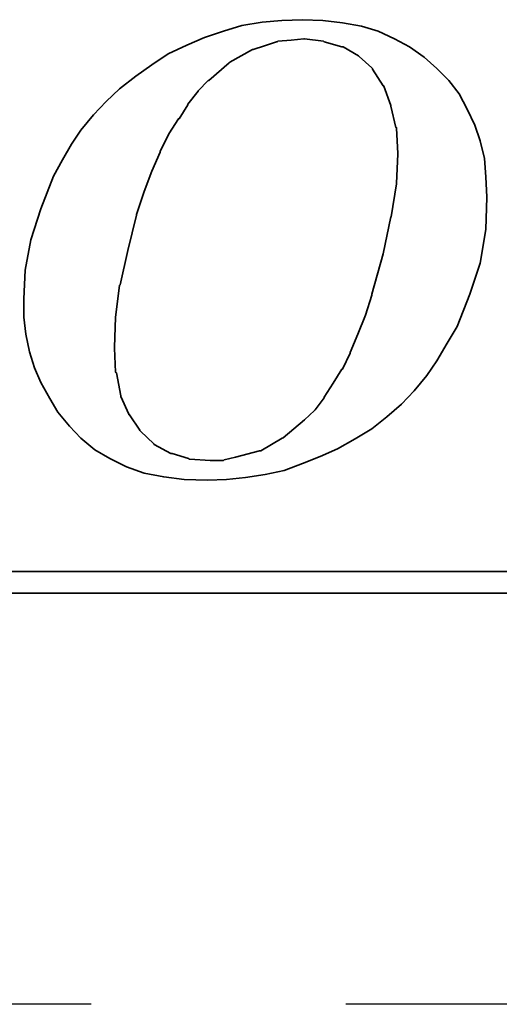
# Model space of a CAD drawing. Extents: x 641 to 800, y 63 to 159.
# Tile 40 of 47: x 782.5 to 784.86, y 103.05 to 107.87. Entities that reach past the tile are written whole.
import ezdxf

# ---------------------------------------------------------------- set-up
doc = ezdxf.new("R2010")
doc.units = 0
doc.header["$MEASUREMENT"] = 0
doc.linetypes.add('CENTER', pattern=[2, 1.25, -0.25, 0.25, -0.25])
for name, color, linetype in [('CEN', 1, 'CENTER'), ('DIM', 4, 'CONTINUOUS'), ('layer 1', 7, 'CONTINUOUS')]:
    doc.layers.add(name, color=color, linetype=linetype)

# ---------------------------------------------------------------- blocks, each defined once
blk = doc.blocks.new('TBI MOTION logo(完整正式版)')
at = {"layer": 'layer 1', "color": 22, "lineweight": 35}
for points, knots in [([(35.79625, -6.98375), (35.79625, -6.98375), (36.23125, -7.43875), (36.23125, -7.43875), (36.23125, -7.43875), (36.23125, -7.43875), (36.75625, -7.87125), (36.75625, -7.87125), (36.75625, -7.87125), (36.75625, -7.87125), (37.33125, -8.20375), (37.33125, -8.20375), (37.33125, -8.20375), (37.33125, -8.20375), (37.95625, -8.51875), (37.95625, -8.51875), (37.95625, -8.51875), (37.95625, -8.51875), (38.62625, -8.75875), (38.62625, -8.75875), (38.62625, -8.75875), (38.62625, -8.75875), (39.37125, -8.90375), (39.37125, -8.90375), (39.37125, -8.90375), (39.37125, -8.90375), (40.14125, -8.99875), (40.14125, -8.99875), (40.14125, -8.99875), (40.14125, -8.99875), (41.02625, -9.02375), (41.02625, -9.02375), (41.02625, -9.02375), (41.02625, -9.02375), (41.74625, -8.99875), (41.74625, -8.99875), (41.74625, -8.99875), (41.74625, -8.99875), (42.46625, -8.92375), (42.46625, -8.92375), (42.46625, -8.92375), (42.46625, -8.92375), (43.21125, -8.80625), (43.21125, -8.80625), (43.21125, -8.80625), (43.21125, -8.80625), (43.93125, -8.66375), (43.93125, -8.66375), (43.93125, -8.66375), (43.93125, -8.66375), (44.62625, -8.39875), (44.62625, -8.39875), (44.62625, -8.39875), (44.62625, -8.39875), (45.29625, -8.13375), (45.29625, -8.13375), (45.29625, -8.13375), (45.29625, -8.13375), (45.94625, -7.84375), (45.94625, -7.84375), (45.94625, -7.84375), (45.94625, -7.84375), (46.61625, -7.46375), (46.61625, -7.46375), (46.61625, -7.46375), (46.61625, -7.46375), (47.24125, -7.07875), (47.24125, -7.07875), (47.24125, -7.07875), (47.24125, -7.07875), (47.81625, -6.62375), (47.81625, -6.62375), (47.81625, -6.62375), (47.81625, -6.62375), (48.36875, -6.14375), (48.36875, -6.14375), (48.36875, -6.14375), (48.36875, -6.14375), (48.84625, -5.64125), (48.84625, -5.64125), (48.84625, -5.64125), (48.84625, -5.64125), (49.32625, -5.06375), (49.32625, -5.06375), (49.32625, -5.06375), (49.32625, -5.06375), (49.71125, -4.51374), (49.71125, -4.51374), (49.71125, -4.51374), (49.71125, -4.51374), (50.09625, -3.83874), (50.09625, -3.83874), (50.09625, -3.83874), (50.09625, -3.83874), (50.48125, -3.21374), (50.48125, -3.21374), (50.48125, -3.21374), (50.48125, -3.21374), (50.96125, -1.99125), (50.96125, -1.99125), (50.96125, -1.99125), (50.96125, -1.99125), (51.34375, -0.81875), (51.34375, -0.81875), (51.34375, -0.81875), (51.34375, -0.81875), (51.56125, 0.45624), (51.56125, 0.45624), (51.56125, 0.45624), (51.56125, 0.45624), (51.60625, 1.67624), (51.60625, 1.67624), (51.60625, 1.67624), (51.60625, 1.67624), (51.56125, 2.44625), (51.56125, 2.44625), (51.56125, 2.44625), (51.56125, 2.44625), (51.51125, 3.14125), (51.51125, 3.14125), (51.51125, 3.14125), (51.51125, 3.14125), (51.34375, 3.81125), (51.34375, 3.81125), (51.34375, 3.81125), (51.34375, 3.81125), (51.15125, 4.41125), (51.15125, 4.41125), (51.15125, 4.41125), (51.15125, 4.41125), (50.86125, 5.01125), (50.86125, 5.01125), (50.86125, 5.01125), (50.86125, 5.01125), (50.55125, 5.58875), (50.55125, 5.58875), (50.55125, 5.58875), (50.55125, 5.58875), (50.16625, 6.09125), (50.16625, 6.09125), (50.16625, 6.09125), (50.16625, 6.09125), (49.71125, 6.54875), (49.71125, 6.54875), (49.71125, 6.54875), (49.71125, 6.54875), (49.23125, 6.98125), (49.23125, 6.98125), (49.23125, 6.98125), (49.23125, 6.98125), (48.67875, 7.36625), (48.67875, 7.36625), (48.67875, 7.36625), (48.67875, 7.36625), (48.10375, 7.67625), (48.10375, 7.67625), (48.10375, 7.67625), (48.10375, 7.67625), (47.48125, 7.96375), (47.48125, 7.96375), (47.48125, 7.96375), (47.48125, 7.96375), (46.85625, 8.15625), (46.85625, 8.15625), (46.85625, 8.15625), (46.85625, 8.15625), (46.13625, 8.27624), (46.13625, 8.27624), (46.13625, 8.27624), (46.13625, 8.27624), (45.39125, 8.37125), (45.39125, 8.37125), (45.39125, 8.37125), (45.39125, 8.37125), (44.62625, 8.39624), (44.62625, 8.39624), (44.62625, 8.39624), (44.62625, 8.39624), (43.83625, 8.37125), (43.83625, 8.37125), (43.83625, 8.37125), (43.83625, 8.37125), (43.09125, 8.30125), (43.09125, 8.30125), (43.09125, 8.30125), (43.09125, 8.30125), (42.32125, 8.18125), (42.32125, 8.18125), (42.32125, 8.18125), (42.32125, 8.18125), (41.62875, 7.96375), (41.62875, 7.96375), (41.62875, 7.96375), (41.62875, 7.96375), (40.90625, 7.72625), (40.90625, 7.72625), (40.90625, 7.72625), (40.90625, 7.72625), (40.23624, 7.43625), (40.23624, 7.43625), (40.23624, 7.43625), (40.23624, 7.43625), (39.54124, 7.10125), (39.54124, 7.10125), (39.54124, 7.10125), (39.54124, 7.10125), (38.91625, 6.69125), (38.91625, 6.69125), (38.91625, 6.69125), (38.91625, 6.69125), (38.31625, 6.26125), (38.31625, 6.26125), (38.31625, 6.26125), (38.31625, 6.26125), (37.69125, 5.78125), (37.69125, 5.78125), (37.69125, 5.78125), (37.69125, 5.78125), (37.18625, 5.30125), (37.18625, 5.30125), (37.18625, 5.30125), (37.18625, 5.30125), (36.70625, 4.79624), (36.70625, 4.79624), (36.70625, 4.79624), (36.70625, 4.79624), (36.23125, 4.22125), (36.23125, 4.22125), (36.23125, 4.22125), (36.23125, 4.22125), (35.87124, 3.69375), (35.87124, 3.69375), (35.87124, 3.69375), (35.87124, 3.69375), (35.53125, 3.09125), (35.53125, 3.09125), (35.53125, 3.09125), (35.53125, 3.09125), (35.19875, 2.47125), (35.19875, 2.47125), (35.19875, 2.47125), (35.19875, 2.47125), (34.71625, 1.24625), (34.71625, 1.24625), (34.71625, 1.24625), (34.71625, 1.24625), (34.33125, 0.06874), (34.33125, 0.06874), (34.33125, 0.06874), (34.33125, 0.06874), (34.11625, -1.07875), (34.11625, -1.07875), (34.11625, -1.07875), (34.11625, -1.07875), (34.07125, -2.15875), (34.07125, -2.15875), (34.07125, -2.15875), (34.07125, -2.15875), (34.07125, -2.85375), (34.07125, -2.85375), (34.07125, -2.85375), (34.07125, -2.85375), (34.14125, -3.50375), (34.14125, -3.50375), (34.14125, -3.50375), (34.14125, -3.50375), (34.28625, -4.17375), (34.28625, -4.17375), (34.28625, -4.17375), (34.28625, -4.17375), (34.47625, -4.77624), (34.47625, -4.77624), (34.47625, -4.77624), (34.47625, -4.77624), (34.71625, -5.32625), (34.71625, -5.32625), (34.71625, -5.32625), (34.71625, -5.32625), (35.05375, -5.92875), (35.05375, -5.92875), (35.05375, -5.92875), (35.05375, -5.92875), (35.36375, -6.45375), (35.36375, -6.45375), (35.36375, -6.45375), (35.36375, -6.45375), (35.79625, -6.98375), (35.79625, -6.98375)], [0, 0, 0, 0, 0.01388889, 0.01388889, 0.01388889, 0.01388889, 0.02777778, 0.02777778, 0.02777778, 0.02777778, 0.04166667, 0.04166667, 0.04166667, 0.04166667, 0.05555556, 0.05555556, 0.05555556, 0.05555556, 0.06944444, 0.06944444, 0.06944444, 0.06944444, 0.08333333, 0.08333333, 0.08333333, 0.08333333, 0.09722222, 0.09722222, 0.09722222, 0.09722222, 0.11111111, 0.11111111, 0.11111111, 0.11111111, 0.125, 0.125, 0.125, 0.125, 0.13888889, 0.13888889, 0.13888889, 0.13888889, 0.15277778, 0.15277778, 0.15277778, 0.15277778, 0.16666667, 0.16666667, 0.16666667, 0.16666667, 0.18055556, 0.18055556, 0.18055556, 0.18055556, 0.19444444, 0.19444444, 0.19444444, 0.19444444, 0.20833333, 0.20833333, 0.20833333, 0.20833333, 0.22222222, 0.22222222, 0.22222222, 0.22222222, 0.23611111, 0.23611111, 0.23611111, 0.23611111, 0.25, 0.25, 0.25, 0.25, 0.26388889, 0.26388889, 0.26388889, 0.26388889, 0.27777778, 0.27777778, 0.27777778, 0.27777778, 0.29166667, 0.29166667, 0.29166667, 0.29166667, 0.30555556, 0.30555556, 0.30555556, 0.30555556, 0.31944444, 0.31944444, 0.31944444, 0.31944444, 0.33333333, 0.33333333, 0.33333333, 0.33333333, 0.34722222, 0.34722222, 0.34722222, 0.34722222, 0.36111111, 0.36111111, 0.36111111, 0.36111111, 0.375, 0.375, 0.375, 0.375, 0.38888889, 0.38888889, 0.38888889, 0.38888889, 0.40277778, 0.40277778, 0.40277778, 0.40277778, 0.41666667, 0.41666667, 0.41666667, 0.41666667, 0.43055556, 0.43055556, 0.43055556, 0.43055556, 0.44444444, 0.44444444, 0.44444444, 0.44444444, 0.45833333, 0.45833333, 0.45833333, 0.45833333, 0.47222222, 0.47222222, 0.47222222, 0.47222222, 0.48611111, 0.48611111, 0.48611111, 0.48611111, 0.5, 0.5, 0.5, 0.5, 0.51388889, 0.51388889, 0.51388889, 0.51388889, 0.52777778, 0.52777778, 0.52777778, 0.52777778, 0.54166667, 0.54166667, 0.54166667, 0.54166667, 0.55555556, 0.55555556, 0.55555556, 0.55555556, 0.56944444, 0.56944444, 0.56944444, 0.56944444, 0.58333333, 0.58333333, 0.58333333, 0.58333333, 0.59722222, 0.59722222, 0.59722222, 0.59722222, 0.61111111, 0.61111111, 0.61111111, 0.61111111, 0.625, 0.625, 0.625, 0.625, 0.63888889, 0.63888889, 0.63888889, 0.63888889, 0.65277778, 0.65277778, 0.65277778, 0.65277778, 0.66666667, 0.66666667, 0.66666667, 0.66666667, 0.68055556, 0.68055556, 0.68055556, 0.68055556, 0.69444444, 0.69444444, 0.69444444, 0.69444444, 0.70833333, 0.70833333, 0.70833333, 0.70833333, 0.72222222, 0.72222222, 0.72222222, 0.72222222, 0.73611111, 0.73611111, 0.73611111, 0.73611111, 0.75, 0.75, 0.75, 0.75, 0.76388889, 0.76388889, 0.76388889, 0.76388889, 0.77777778, 0.77777778, 0.77777778, 0.77777778, 0.79166667, 0.79166667, 0.79166667, 0.79166667, 0.80555556, 0.80555556, 0.80555556, 0.80555556, 0.81944444, 0.81944444, 0.81944444, 0.81944444, 0.83333333, 0.83333333, 0.83333333, 0.83333333, 0.84722222, 0.84722222, 0.84722222, 0.84722222, 0.86111111, 0.86111111, 0.86111111, 0.86111111, 0.875, 0.875, 0.875, 0.875, 0.88888889, 0.88888889, 0.88888889, 0.88888889, 0.90277778, 0.90277778, 0.90277778, 0.90277778, 0.91666667, 0.91666667, 0.91666667, 0.91666667, 0.93055556, 0.93055556, 0.93055556, 0.93055556, 0.94444444, 0.94444444, 0.94444444, 0.94444444, 0.95833333, 0.95833333, 0.95833333, 0.95833333, 0.97222222, 0.97222222, 0.97222222, 0.97222222, 0.98611111, 0.98611111, 0.98611111, 0.98611111, 1, 1, 1, 1]), ([(38.33875, 1.03124), (38.33875, 1.03124), (38.62625, 1.89625), (38.62625, 1.89625), (38.62625, 1.89625), (38.62625, 1.89625), (38.91625, 2.66375), (38.91625, 2.66375), (38.91625, 2.66375), (38.91625, 2.66375), (39.22625, 3.38125), (39.22625, 3.38125), (39.22625, 3.38125), (39.22625, 3.38125), (39.22625, 3.40624), (39.22625, 3.40624), (39.22625, 3.40624), (39.22625, 3.40624), (39.56124, 4.07624), (39.56124, 4.07624), (39.56124, 4.07624), (39.56124, 4.07624), (39.92125, 4.65125), (39.92125, 4.65125), (39.92125, 4.65125), (39.92125, 4.65125), (39.94625, 4.65125), (39.94625, 4.65125), (39.94625, 4.65125), (39.94625, 4.65125), (40.28125, 5.17875), (40.28125, 5.17875), (40.28125, 5.17875), (40.28125, 5.17875), (40.28125, 5.20375), (40.28125, 5.20375), (40.28125, 5.20375), (40.28125, 5.20375), (40.66875, 5.68625), (40.66875, 5.68625), (40.66875, 5.68625), (40.66875, 5.68625), (40.66875, 5.70625), (40.66875, 5.70625), (40.66875, 5.70625), (40.66875, 5.70625), (41.05124, 6.09125), (41.05124, 6.09125), (41.05124, 6.09125), (41.05124, 6.09125), (41.07625, 6.09125), (41.07625, 6.09125), (41.07625, 6.09125), (41.07625, 6.09125), (41.84125, 6.76625), (41.84125, 6.76625), (41.84125, 6.76625), (41.84125, 6.76625), (41.86625, 6.78625), (41.86625, 6.78625), (41.86625, 6.78625), (41.86625, 6.78625), (42.73125, 7.26624), (42.73125, 7.26624), (42.73125, 7.26624), (42.73125, 7.26624), (42.75625, 7.26624), (42.75625, 7.26624), (42.75625, 7.26624), (42.75625, 7.26624), (43.18625, 7.41125), (43.18625, 7.41125), (43.18625, 7.41125), (43.18625, 7.41125), (43.64125, 7.55625), (43.64125, 7.55625), (43.64125, 7.55625), (43.64125, 7.55625), (43.66625, 7.55625), (43.66625, 7.55625), (43.66625, 7.55625), (43.66625, 7.55625), (43.69125, 7.58124), (43.69125, 7.58124), (43.69125, 7.58124), (43.69125, 7.58124), (44.19125, 7.62625), (44.19125, 7.62625), (44.19125, 7.62625), (44.19125, 7.62625), (44.67125, 7.67625), (44.67125, 7.67625), (44.67125, 7.67625), (44.67125, 7.67625), (44.69625, 7.67625), (44.69625, 7.67625), (44.69625, 7.67625), (44.69625, 7.67625), (45.41875, 7.58124), (45.41875, 7.58124), (45.41875, 7.58124), (45.41875, 7.58124), (45.44125, 7.55625), (45.44125, 7.55625), (45.44125, 7.55625), (45.44125, 7.55625), (46.11125, 7.36625), (46.11125, 7.36625), (46.11125, 7.36625), (46.11125, 7.36625), (46.13625, 7.36625), (46.13625, 7.36625), (46.13625, 7.36625), (46.13625, 7.36625), (46.15875, 7.36625), (46.15875, 7.36625), (46.15875, 7.36625), (46.15875, 7.36625), (46.73625, 7.02624), (46.73625, 7.02624), (46.73625, 7.02624), (46.73625, 7.02624), (46.76125, 7.00624), (46.76125, 7.00624), (46.76125, 7.00624), (46.76125, 7.00624), (47.24125, 6.57124), (47.24125, 6.57124), (47.24125, 6.57124), (47.24125, 6.57124), (47.26625, 6.54875), (47.26625, 6.54875), (47.26625, 6.54875), (47.26625, 6.54875), (47.26625, 6.52375), (47.26625, 6.52375), (47.26625, 6.52375), (47.26625, 6.52375), (47.67375, 5.89875), (47.67375, 5.89875), (47.67375, 5.89875), (47.67375, 5.89875), (47.69625, 5.89875), (47.69625, 5.89875), (47.69625, 5.89875), (47.69625, 5.89875), (47.69625, 5.87625), (47.69625, 5.87625), (47.69625, 5.87625), (47.69625, 5.87625), (47.96125, 5.15625), (47.96125, 5.15625), (47.96125, 5.15625), (47.96125, 5.15625), (47.96125, 5.13125), (47.96125, 5.13125), (47.96125, 5.13125), (47.96125, 5.13125), (48.15125, 4.31875), (48.15125, 4.31875), (48.15125, 4.31875), (48.15125, 4.31875), (48.17625, 4.31875), (48.17625, 4.31875), (48.17625, 4.31875), (48.17625, 4.31875), (48.17625, 4.29125), (48.17625, 4.29125), (48.17625, 4.29125), (48.17625, 4.29125), (48.22625, 3.33125), (48.22625, 3.33125), (48.22625, 3.33125), (48.22625, 3.33125), (48.22625, 3.30875), (48.22625, 3.30875), (48.22625, 3.30875), (48.22625, 3.30875), (48.17625, 2.20624), (48.17625, 2.20624), (48.17625, 2.20624), (48.17625, 2.20624), (48.17625, 2.18124), (48.17625, 2.18124), (48.17625, 2.18124), (48.17625, 2.18124), (47.98375, 0.93624), (47.98375, 0.93624), (47.98375, 0.93624), (47.98375, 0.93624), (47.96125, 0.93624), (47.96125, 0.93624), (47.96125, 0.93624), (47.96125, 0.93624), (47.67375, -0.45874), (47.67375, -0.45874), (47.67375, -0.45874), (47.67375, -0.45874), (47.24125, -1.99125), (47.24125, -1.99125), (47.24125, -1.99125), (47.24125, -1.99125), (47.24125, -2.01874), (47.24125, -2.01874), (47.24125, -2.01874), (47.24125, -2.01874), (47.00125, -2.78375), (47.00125, -2.78375), (47.00125, -2.78375), (47.00125, -2.78375), (46.71125, -3.50375), (46.71125, -3.50375), (46.71125, -3.50375), (46.71125, -3.50375), (46.42625, -4.19875), (46.42625, -4.19875), (46.42625, -4.19875), (46.42625, -4.19875), (46.42625, -4.22375), (46.42625, -4.22375), (46.42625, -4.22375), (46.42625, -4.22375), (46.13625, -4.82374), (46.13625, -4.82374), (46.13625, -4.82374), (46.13625, -4.82374), (46.11125, -4.82374), (46.11125, -4.82374), (46.11125, -4.82374), (46.11125, -4.82374), (45.77625, -5.35125), (45.77625, -5.35125), (45.77625, -5.35125), (45.77625, -5.35125), (45.44125, -5.87875), (45.44125, -5.87875), (45.44125, -5.87875), (45.44125, -5.87875), (45.44125, -5.90375), (45.44125, -5.90375), (45.44125, -5.90375), (45.44125, -5.90375), (45.10625, -6.35875), (45.10625, -6.35875), (45.10625, -6.35875), (45.10625, -6.35875), (45.08125, -6.38375), (45.08125, -6.38375), (45.08125, -6.38375), (45.08125, -6.38375), (44.69625, -6.74375), (44.69625, -6.74375), (44.69625, -6.74375), (44.69625, -6.74375), (43.88375, -7.41625), (43.88375, -7.41625), (43.88375, -7.41625), (43.88375, -7.41625), (43.85625, -7.43875), (43.85625, -7.43875), (43.85625, -7.43875), (43.85625, -7.43875), (43.04125, -7.91875), (43.04125, -7.91875), (43.04125, -7.91875), (43.04125, -7.91875), (43.01625, -7.91875), (43.01625, -7.91875), (43.01625, -7.91875), (43.01625, -7.91875), (42.99625, -7.91875), (42.99625, -7.91875), (42.99625, -7.91875), (42.99625, -7.91875), (42.08125, -8.15875), (42.08125, -8.15875), (42.08125, -8.15875), (42.08125, -8.15875), (41.65125, -8.25625), (41.65125, -8.25625), (41.65125, -8.25625), (41.65125, -8.25625), (41.62875, -8.27875), (41.62875, -8.27875), (41.62875, -8.27875), (41.62875, -8.27875), (41.60125, -8.27875), (41.60125, -8.27875), (41.60125, -8.27875), (41.60125, -8.27875), (41.12125, -8.27875), (41.12125, -8.27875), (41.12125, -8.27875), (41.12125, -8.27875), (40.35624, -8.23125), (40.35624, -8.23125), (40.35624, -8.23125), (40.35624, -8.23125), (40.33125, -8.23125), (40.33125, -8.23125), (40.33125, -8.23125), (40.33125, -8.23125), (40.30625, -8.20375), (40.30625, -8.20375), (40.30625, -8.20375), (40.30625, -8.20375), (39.68375, -8.01375), (39.68375, -8.01375), (39.68375, -8.01375), (39.68375, -8.01375), (39.66124, -8.01375), (39.66124, -8.01375), (39.66124, -8.01375), (39.66124, -8.01375), (39.63625, -8.01375), (39.63625, -8.01375), (39.63625, -8.01375), (39.63625, -8.01375), (39.01125, -7.67875), (39.01125, -7.67875), (39.01125, -7.67875), (39.01125, -7.67875), (38.98875, -7.65375), (38.98875, -7.65375), (38.98875, -7.65375), (38.98875, -7.65375), (38.48625, -7.17375), (38.48625, -7.17375), (38.48625, -7.17375), (38.48625, -7.17375), (38.45875, -7.14875), (38.45875, -7.14875), (38.45875, -7.14875), (38.45875, -7.14875), (38.45875, -7.12875), (38.45875, -7.12875), (38.45875, -7.12875), (38.45875, -7.12875), (38.07625, -6.54875), (38.07625, -6.54875), (38.07625, -6.54875), (38.07625, -6.54875), (38.05125, -6.54875), (38.05125, -6.54875), (38.05125, -6.54875), (38.05125, -6.54875), (38.05125, -6.52875), (38.05125, -6.52875), (38.05125, -6.52875), (38.05125, -6.52875), (37.74125, -5.85375), (37.74125, -5.85375), (37.74125, -5.85375), (37.74125, -5.85375), (37.74125, -5.82875), (37.74125, -5.82875), (37.74125, -5.82875), (37.74125, -5.82875), (37.57375, -4.96875), (37.57375, -4.96875), (37.57375, -4.96875), (37.57375, -4.96875), (37.54625, -4.94375), (37.54625, -4.94375), (37.54625, -4.94375), (37.54625, -4.94375), (37.50125, -4.03375), (37.50125, -4.03375), (37.50125, -4.03375), (37.50125, -4.03375), (37.50125, -4.00875), (37.50125, -4.00875), (37.50125, -4.00875), (37.50125, -4.00875), (37.54625, -2.85375), (37.54625, -2.85375), (37.54625, -2.85375), (37.54625, -2.85375), (37.69125, -1.65875), (37.69125, -1.65875), (37.69125, -1.65875), (37.69125, -1.65875), (37.71624, -1.63375), (37.71624, -1.63375), (37.71624, -1.63375), (37.71624, -1.63375), (38.00375, -0.33875), (38.00375, -0.33875), (38.00375, -0.33875), (38.00375, -0.33875), (38.33875, 1.00624), (38.33875, 1.00624), (38.33875, 1.00624), (38.33875, 1.00624), (38.33875, 1.03124), (38.33875, 1.03124)], [0, 0, 0, 0, 0.01010101, 0.01010101, 0.01010101, 0.01010101, 0.02020202, 0.02020202, 0.02020202, 0.02020202, 0.03030303, 0.03030303, 0.03030303, 0.03030303, 0.04040404, 0.04040404, 0.04040404, 0.04040404, 0.05050505, 0.05050505, 0.05050505, 0.05050505, 0.06060606, 0.06060606, 0.06060606, 0.06060606, 0.07070707, 0.07070707, 0.07070707, 0.07070707, 0.08080808, 0.08080808, 0.08080808, 0.08080808, 0.09090909, 0.09090909, 0.09090909, 0.09090909, 0.1010101, 0.1010101, 0.1010101, 0.1010101, 0.11111111, 0.11111111, 0.11111111, 0.11111111, 0.12121212, 0.12121212, 0.12121212, 0.12121212, 0.13131313, 0.13131313, 0.13131313, 0.13131313, 0.14141414, 0.14141414, 0.14141414, 0.14141414, 0.15151515, 0.15151515, 0.15151515, 0.15151515, 0.16161616, 0.16161616, 0.16161616, 0.16161616, 0.17171717, 0.17171717, 0.17171717, 0.17171717, 0.18181818, 0.18181818, 0.18181818, 0.18181818, 0.19191919, 0.19191919, 0.19191919, 0.19191919, 0.2020202, 0.2020202, 0.2020202, 0.2020202, 0.21212121, 0.21212121, 0.21212121, 0.21212121, 0.22222222, 0.22222222, 0.22222222, 0.22222222, 0.23232323, 0.23232323, 0.23232323, 0.23232323, 0.24242424, 0.24242424, 0.24242424, 0.24242424, 0.25252525, 0.25252525, 0.25252525, 0.25252525, 0.26262626, 0.26262626, 0.26262626, 0.26262626, 0.27272727, 0.27272727, 0.27272727, 0.27272727, 0.28282828, 0.28282828, 0.28282828, 0.28282828, 0.29292929, 0.29292929, 0.29292929, 0.29292929, 0.3030303, 0.3030303, 0.3030303, 0.3030303, 0.31313131, 0.31313131, 0.31313131, 0.31313131, 0.32323232, 0.32323232, 0.32323232, 0.32323232, 0.33333333, 0.33333333, 0.33333333, 0.33333333, 0.34343434, 0.34343434, 0.34343434, 0.34343434, 0.35353535, 0.35353535, 0.35353535, 0.35353535, 0.36363636, 0.36363636, 0.36363636, 0.36363636, 0.37373737, 0.37373737, 0.37373737, 0.37373737, 0.38383838, 0.38383838, 0.38383838, 0.38383838, 0.39393939, 0.39393939, 0.39393939, 0.39393939, 0.4040404, 0.4040404, 0.4040404, 0.4040404, 0.41414141, 0.41414141, 0.41414141, 0.41414141, 0.42424242, 0.42424242, 0.42424242, 0.42424242, 0.43434343, 0.43434343, 0.43434343, 0.43434343, 0.44444444, 0.44444444, 0.44444444, 0.44444444, 0.45454545, 0.45454545, 0.45454545, 0.45454545, 0.46464646, 0.46464646, 0.46464646, 0.46464646, 0.47474747, 0.47474747, 0.47474747, 0.47474747, 0.48484848, 0.48484848, 0.48484848, 0.48484848, 0.49494949, 0.49494949, 0.49494949, 0.49494949, 0.50505051, 0.50505051, 0.50505051, 0.50505051, 0.51515152, 0.51515152, 0.51515152, 0.51515152, 0.52525253, 0.52525253, 0.52525253, 0.52525253, 0.53535354, 0.53535354, 0.53535354, 0.53535354, 0.54545455, 0.54545455, 0.54545455, 0.54545455, 0.55555556, 0.55555556, 0.55555556, 0.55555556, 0.56565657, 0.56565657, 0.56565657, 0.56565657, 0.57575758, 0.57575758, 0.57575758, 0.57575758, 0.58585859, 0.58585859, 0.58585859, 0.58585859, 0.5959596, 0.5959596, 0.5959596, 0.5959596, 0.60606061, 0.60606061, 0.60606061, 0.60606061, 0.61616162, 0.61616162, 0.61616162, 0.61616162, 0.62626263, 0.62626263, 0.62626263, 0.62626263, 0.63636364, 0.63636364, 0.63636364, 0.63636364, 0.64646465, 0.64646465, 0.64646465, 0.64646465, 0.65656566, 0.65656566, 0.65656566, 0.65656566, 0.66666667, 0.66666667, 0.66666667, 0.66666667, 0.67676768, 0.67676768, 0.67676768, 0.67676768, 0.68686869, 0.68686869, 0.68686869, 0.68686869, 0.6969697, 0.6969697, 0.6969697, 0.6969697, 0.70707071, 0.70707071, 0.70707071, 0.70707071, 0.71717172, 0.71717172, 0.71717172, 0.71717172, 0.72727273, 0.72727273, 0.72727273, 0.72727273, 0.73737374, 0.73737374, 0.73737374, 0.73737374, 0.74747475, 0.74747475, 0.74747475, 0.74747475, 0.75757576, 0.75757576, 0.75757576, 0.75757576, 0.76767677, 0.76767677, 0.76767677, 0.76767677, 0.77777778, 0.77777778, 0.77777778, 0.77777778, 0.78787879, 0.78787879, 0.78787879, 0.78787879, 0.7979798, 0.7979798, 0.7979798, 0.7979798, 0.80808081, 0.80808081, 0.80808081, 0.80808081, 0.81818182, 0.81818182, 0.81818182, 0.81818182, 0.82828283, 0.82828283, 0.82828283, 0.82828283, 0.83838384, 0.83838384, 0.83838384, 0.83838384, 0.84848485, 0.84848485, 0.84848485, 0.84848485, 0.85858586, 0.85858586, 0.85858586, 0.85858586, 0.86868687, 0.86868687, 0.86868687, 0.86868687, 0.87878788, 0.87878788, 0.87878788, 0.87878788, 0.88888889, 0.88888889, 0.88888889, 0.88888889, 0.8989899, 0.8989899, 0.8989899, 0.8989899, 0.90909091, 0.90909091, 0.90909091, 0.90909091, 0.91919192, 0.91919192, 0.91919192, 0.91919192, 0.92929293, 0.92929293, 0.92929293, 0.92929293, 0.93939394, 0.93939394, 0.93939394, 0.93939394, 0.94949495, 0.94949495, 0.94949495, 0.94949495, 0.95959596, 0.95959596, 0.95959596, 0.95959596, 0.96969697, 0.96969697, 0.96969697, 0.96969697, 0.97979798, 0.97979798, 0.97979798, 0.97979798, 0.98989899, 0.98989899, 0.98989899, 0.98989899, 1, 1, 1, 1]), ([(75.90875, -9.47875), (75.90875, -9.47875), (75.90875, -12.28625), (75.90875, -12.28625), (75.90875, -12.28625), (75.90875, -12.28625), (75.90875, -12.47875), (75.90875, -12.47875), (75.90875, -12.47875), (75.90875, -12.47875), (75.71625, -12.47875), (75.71625, -12.47875), (75.71625, -12.47875), (75.71625, -12.47875), (-88.32875, -12.47875), (-88.32875, -12.47875), (-88.32875, -12.47875), (-88.32875, -12.47875), (-88.32875, -13.29375), (-88.32875, -13.29375), (-88.32875, -13.29375), (-88.32875, -13.29375), (82.89125, -13.29375), (82.89125, -13.29375), (82.89125, -13.29375), (82.89125, -13.29375), (75.90875, -9.47875), (75.90875, -9.47875)], [0, 0, 0, 0, 0.14285714, 0.14285714, 0.14285714, 0.14285714, 0.28571429, 0.28571429, 0.28571429, 0.28571429, 0.42857143, 0.42857143, 0.42857143, 0.42857143, 0.57142857, 0.57142857, 0.57142857, 0.57142857, 0.71428571, 0.71428571, 0.71428571, 0.71428571, 0.85714286, 0.85714286, 0.85714286, 0.85714286, 1, 1, 1, 1])]:
    blk.add_open_spline(points, degree=3, knots=knots, dxfattribs=at)

msp = doc.modelspace()

# ---------------------------------------------------------------- linework, layer by layer
at = {"layer": 'CEN', "color": 7, "ltscale": 5}
msp.add_line((800.3543, 103.0465), (740.4194, 103.0465), dxfattribs=at)

# ---------------------------------------------------------------- block references
at = {"layer": 'DIM', "xscale": 0.1295999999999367, "yscale": 0.1295999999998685, "zscale": 0.1296}
msp.add_blockref('TBI MOTION logo(完整正式版)', (778.1085, 106.7858), dxfattribs=at)

doc.saveas('drawing.dxf')
